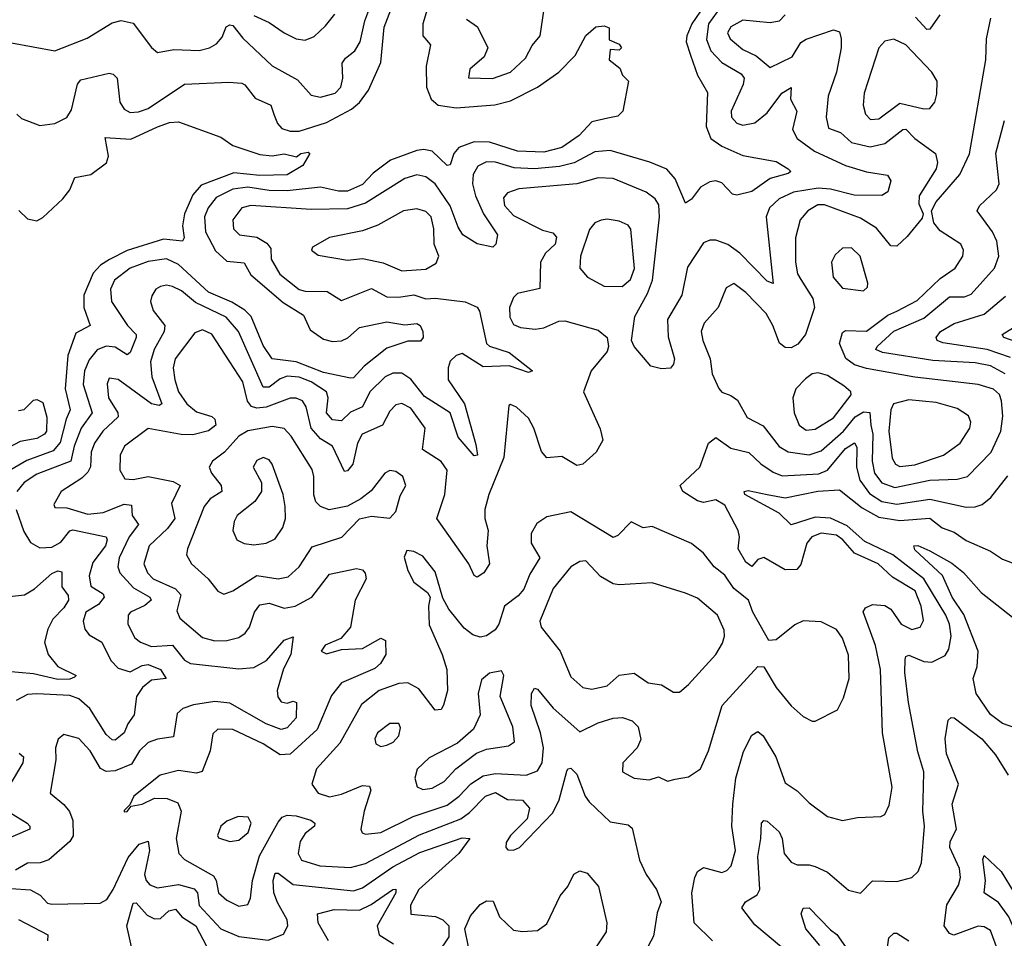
# Model space of a CAD drawing. Extents: x 1678431 to 1860718, y 384618 to 522882.
# Tile 189 of 256: x 1736259 to 1739521, y 486454 to 489499. Entities that reach past the tile are written whole.
import ezdxf

# ---------------------------------------------------------------- set-up
doc = ezdxf.new("R2010")
doc.units = 0

msp = doc.modelspace()

# ---------------------------------------------------------------- linework, layer by layer
at = {"layer": '0CON10XD'}
for points in [[(1736231.4, 489421.4), (1736375, 489395.9), (1736482.5, 489437.5), (1736565, 489488.1), (1736595, 489496.4), (1736635, 489486.9), (1736695, 489406), (1736715, 489390), (1736770, 489400), (1736853.8, 489396.2), (1736887.5, 489405), (1736911.2, 489418.8), (1736929.5, 489440.5), (1736942.7, 489475), (1736955, 489482), (1736965, 489479.1), (1736997.9, 489437.9), (1737095, 489345.3), (1737179.3, 489299.3), (1737225, 489248.5), (1737255, 489241.8), (1737304.2, 489255), (1737322.9, 489275), (1737329.3, 489305), (1737327.3, 489355), (1737338.5, 489371.5), (1737369.2, 489395), (1737387.1, 489425), (1737402.3, 489495), (1737432, 489575)], [(1736248.9, 489185), (1736265, 489170.9), (1736325, 489147.8), (1736375.3, 489154.7), (1736415, 489174.4), (1736430.5, 489199.5), (1736450.8, 489285), (1736461.1, 489298.9), (1736555, 489321.1), (1736568.5, 489318.5), (1736581.5, 489305), (1736590.8, 489225), (1736605, 489202.3), (1736625, 489191.2), (1736652.7, 489192.7), (1736685, 489204.3), (1736805, 489284.7), (1736952, 489292), (1736995, 489288.5), (1737005, 489282.2), (1737039, 489239), (1737090.8, 489215), (1737102.3, 489182.3), (1737112.9, 489155), (1737127.8, 489137.8), (1737155, 489129.5), (1737185, 489129.6), (1737275, 489158.1), (1737358.3, 489201.7), (1737385, 489224.3), (1737414.1, 489265), (1737455, 489356.9), (1737466.7, 489473.3), (1737500.1, 489559.9)], [(1737616, 489555), (1737594.1, 489485), (1737594.8, 489445), (1737620.4, 489415), (1737605.2, 489344.8), (1737607, 489275), (1737621.9, 489235), (1737645.5, 489215.5), (1737705, 489206.9), (1737833.5, 489216.5), (1737885, 489230), (1737975, 489274.8), (1738045.2, 489324.8), (1738099.8, 489380.2), (1738135, 489446), (1738167.5, 489475), (1738195, 489478.8), (1738211.7, 489471.7), (1738211.7, 489431.7), (1738245, 489417.5), (1738252.5, 489405), (1738245, 489397.5), (1738215, 489400), (1738212.5, 489365), (1738247.7, 489337.7), (1738256.7, 489315), (1738276.2, 489295), (1738257.5, 489195), (1738240.8, 489179.2), (1738207.8, 489172.2), (1738155, 489159.6), (1738113.1, 489115), (1738054.6, 489075), (1737995, 489059.7), (1737907.7, 489062.3), (1737815, 489092.4), (1737765, 489094), (1737713.8, 489075), (1737697.4, 489055), (1737685, 489017.5), (1737675, 489015.5), (1737625, 489062.4), (1737598.4, 489068.4), (1737575, 489064.8), (1737487.4, 489032.6), (1737429.9, 488990.1), (1737395, 488952.6), (1737345, 488930.1), (1737315, 488930), (1737255, 488943), (1737145, 488931.6), (1737085, 488932.7), (1737015, 488943.4), (1736965, 488936.8), (1736910.3, 488909.7), (1736883.4, 488875), (1736871.3, 488845), (1736874, 488795), (1736907.5, 488732.5), (1736945, 488697.8), (1737002.8, 488692.8), (1737025, 488652.4), (1737131.4, 488561.4), (1737199.3, 488519.3), (1737221.1, 488471.1), (1737265, 488439.5), (1737295, 488432.3), (1737325, 488433.6), (1737346.1, 488443.9), (1737385, 488477.8), (1737475, 488496.7), (1737535, 488487.5), (1737575, 488491.9), (1737585.5, 488485.5), (1737594.2, 488465), (1737595.8, 488445), (1737587.1, 488432.9), (1737545, 488432.9), (1737475, 488410), (1737400.1, 488349.9), (1737365, 488311.8), (1737355, 488310), (1737265, 488328.8), (1737175, 488364.4), (1737095, 488374.1), (1737065, 488418.2), (1737025.2, 488515), (1737005.3, 488535.3), (1736962, 488562), (1736884.8, 488595), (1736785, 488687.4), (1736745, 488706.2), (1736685, 488696.6), (1736625, 488675.5), (1736572.6, 488635), (1736559.3, 488605), (1736563.5, 488565), (1736616.2, 488485), (1736644.7, 488455), (1736644.3, 488445), (1736625, 488395.7), (1736615, 488387.5), (1736575, 488413.5), (1736545, 488416.8), (1736515, 488403.8), (1736488.8, 488371.2), (1736474, 488335), (1736469.1, 488289.1), (1736499.3, 488195), (1736462.9, 488145), (1736439.5, 488085), (1736428.4, 488035), (1736315, 487992.3), (1736273.6, 487965), (1736249.2, 487935)], [(1738526.3, 489545), (1738486.4, 489485), (1738468.8, 489445), (1738467.6, 489425), (1738481.4, 489381.4), (1738504.8, 489314.8), (1738537.4, 489257.4), (1738533.8, 489145), (1738549.2, 489105), (1738585, 489079.3), (1738655, 489048.2), (1738765, 489028.1), (1738805, 489003.8), (1738813.8, 488995), (1738805, 488989.2), (1738745, 488972.5), (1738685, 488929.6), (1738635, 488916.9), (1738620.6, 488920.6), (1738585, 488958.2), (1738565, 488964), (1738545, 488961.5), (1738515, 488943.5), (1738485, 488903.3), (1738465, 488890), (1738430.7, 488970.7), (1738402.9, 489002.9), (1738346.5, 489026.5), (1738215.5, 489065.5), (1738165, 489060.6), (1738095.9, 489024.1), (1738047.9, 489012.1), (1737964.1, 489004.1), (1737897.5, 489007.5)], [(1738569.3, 489525), (1738540.8, 489485), (1738535, 489433.3), (1738549.2, 489395), (1738585, 489356.2), (1738649.3, 489319.3), (1738659.5, 489305), (1738656.5, 489283.5), (1738616.2, 489195), (1738617.3, 489175), (1738635, 489155.5), (1738655, 489148.5), (1738695, 489157.2), (1738735, 489189.4), (1738784.2, 489255), (1738815, 489273.3), (1738812.4, 489235), (1738833.5, 489195), (1738820, 489135), (1738835.3, 489105), (1738892.7, 489062.7), (1738995.2, 489015.2), (1739065, 488994.3), (1739133.8, 488983.8), (1739145.4, 488965), (1739135, 488927.5), (1739115, 488915.4), (1739023.4, 488916.6), (1738945, 488936.7), (1738905, 488939.8), (1738822.8, 488927.2), (1738775.4, 488904.6), (1738743.8, 488875), (1738732.1, 488845), (1738755, 488624), (1738735, 488631.8), (1738645, 488724.2), (1738605, 488753.5), (1738565, 488767.9), (1738545, 488767.9), (1738525, 488758.5), (1738471.6, 488678.4), (1738452.3, 488585), (1738405.2, 488505), (1738407.4, 488447.4), (1738428.5, 488375), (1738425, 488356.7), (1738415, 488344), (1738385, 488340.8), (1738350.3, 488350.3), (1738294.3, 488415), (1738285.7, 488435), (1738297.3, 488515), (1738339.5, 488590.5), (1738355.5, 488635), (1738379, 488845), (1738376.9, 488885), (1738364.8, 488904.8), (1738335, 488926.4), (1738225, 488972), (1738175, 488974.1), (1738105.2, 488954.8), (1737912.5, 488937.5), (1737874.8, 488925.2), (1737861.5, 488908.5), (1737865, 488882.5), (1737895, 488849.2), (1737991.2, 488801.2), (1738025, 488792.2), (1738038, 488778), (1738032.8, 488755), (1738001.3, 488725), (1737984.8, 488695.2), (1737982.7, 488607.3), (1737908.5, 488591.5), (1737895, 488578.1), (1737881.2, 488545), (1737882.5, 488512.5), (1737895, 488488.5), (1737918.5, 488478.5), (1737966.7, 488473.3), (1737995, 488477.3), (1738045, 488498.9), (1738065, 488500), (1738175, 488469.1), (1738205.3, 488445.3), (1738209.5, 488415), (1738205, 488398.8), (1738151.8, 488335), (1738127.1, 488265), (1738182.3, 488142.3), (1738191.5, 488105), (1738168.9, 488065), (1738125, 488025.6), (1738105, 488021.4), (1738055, 488050.6), (1738005, 488045.8), (1737987.6, 488067.6), (1737962.7, 488145), (1737945, 488177.5), (1737905, 488214), (1737885, 488223.3), (1737880, 488220), (1737862.9, 488047.1), (1737813.8, 487925), (1737800, 487875), (1737800, 487845), (1737810.9, 487805), (1737806.8, 487755), (1737815.4, 487694.6), (1737796.7, 487665), (1737775, 487651.1), (1737765, 487655.8), (1737746.7, 487695), (1737640.8, 487845), (1737667.5, 487925), (1737674.7, 488005), (1737655, 488034.6), (1737593.6, 488073.6), (1737602, 488145), (1737555, 488210.7), (1737525, 488226.5), (1737505, 488221.8), (1737485, 488200.6), (1737460.4, 488155), (1737393.2, 488125), (1737378.3, 488095), (1737362.7, 488025), (1737345, 488003.6), (1737335, 488001.4), (1737295, 488084.6), (1737255, 488108.9), (1737224.9, 488144.9), (1737208.3, 488215), (1737195.4, 488235), (1737175, 488243.9), (1737155, 488243.6), (1737075, 488214.3), (1737045, 488211.2), (1737026.4, 488216.4), (1737013.7, 488233.7), (1736998.4, 488298.4), (1736954.6, 488364.6), (1736895, 488455.9), (1736865, 488470.6), (1736838.8, 488461.2), (1736773.9, 488375), (1736767.5, 488345), (1736772.4, 488305), (1736785.2, 488265), (1736812.2, 488225), (1736845, 488198.6), (1736895, 488183), (1736905, 488174.4), (1736908.3, 488155), (1736884.5, 488135.5), (1736832.9, 488122.9), (1736793.8, 488123.8), (1736685, 488144), (1736606.2, 488085), (1736591.6, 488055), (1736590.9, 488005), (1736606.8, 487976.8), (1736635, 487974.3), (1736685, 487984.8), (1736767.6, 487967.6), (1736790, 487955), (1736762.2, 487895), (1736773.3, 487845), (1736748.1, 487811.8), (1736687.9, 487755), (1736669.8, 487695), (1736681.7, 487665), (1736700.7, 487645), (1736775, 487612.6), (1736792.5, 487592.5), (1736779.2, 487539.2), (1736789.6, 487515), (1736865, 487450.3), (1736905, 487439.5), (1736945, 487441.4), (1736985, 487450.4), (1737006.4, 487465), (1737020.3, 487485), (1737036.7, 487535), (1737055, 487559.1), (1737085, 487564.1), (1737135, 487547.7), (1737171.9, 487555), (1737226.7, 487585), (1737285, 487661.2), (1737375, 487679.6), (1737395, 487675.6), (1737403.8, 487663.8), (1737406.8, 487645), (1737370.6, 487575), (1737354.5, 487485.5), (1737322.9, 487447.1), (1737271.4, 487425), (1737257.5, 487405), (1737275, 487396.9), (1737325, 487410.5), (1737395, 487414), (1737455, 487448.9), (1737470.8, 487440.8), (1737471.8, 487395), (1737454.6, 487365), (1737435, 487347.9), (1737325, 487300.3), (1737291.7, 487258.3), (1737244.3, 487145.7), (1737155, 487064.3), (1737122.1, 487062.1), (1737065, 487098.8), (1736965, 487145.7), (1736915, 487147.5), (1736898.9, 487131.1), (1736890, 487075), (1736862.9, 487007.1), (1736845, 487001.2), (1736785, 487010), (1736724, 486995), (1736637.5, 486925), (1736624, 486896), (1736605, 486877.5), (1736605, 486872.5), (1736615, 486874), (1736628.3, 486891.7), (1736665, 486898.9), (1736705, 486918.6), (1736747.7, 486917.7), (1736782.9, 486902.9), (1736793.5, 486875), (1736777.5, 486785), (1736786.1, 486735), (1736805.2, 486715.2), (1736900.4, 486660.4), (1736910, 486645), (1736917.3, 486605), (1736945, 486580), (1736985, 486560.4), (1737015, 486565.8), (1737023.4, 486586.6), (1737029.8, 486645), (1737053.4, 486726.6), (1737115, 486838.9), (1737128.8, 486855), (1737145, 486861.8), (1737175, 486859.5), (1737222.9, 486845), (1737237.1, 486835), (1737235.6, 486825), (1737205, 486800.8), (1737188.1, 486775), (1737181.2, 486735), (1737192.7, 486712.7), (1737253.7, 486693.7), (1737355, 486688), (1737405, 486702.2), (1737583.6, 486796.4), (1737720.5, 486849.5), (1737749.7, 486870.3), (1737802.1, 486925), (1737835, 486936.6), (1737875, 486913.7), (1737925, 486911.2), (1737947.5, 486885), (1737940.5, 486849.5), (1737885.6, 486795), (1737871.2, 486771.2), (1737870, 486755), (1737876.7, 486746.7), (1737895, 486746), (1737915, 486754.2), (1738025, 486869.4), (1738046.8, 486913.2), (1738071.8, 487008.2), (1738075, 487015.8), (1738085, 487018.1), (1738105, 486998), (1738132, 486925), (1738145.7, 486905.7), (1738215, 486839.5), (1738275, 486829.5), (1738288.5, 486818.5), (1738312.7, 486712.7), (1738334.5, 486665), (1738368.5, 486615), (1738384.4, 486575), (1738371.5, 486538.5), (1738359.1, 486460.9), (1738297.1, 486345)], [(1737035, 489512.4), (1737085, 489489.2), (1737135, 489454.7), (1737175, 489435.4), (1737205, 489430.7), (1737235, 489443.1), (1737272.1, 489477.9), (1737302.7, 489517.3)], [(1737825, 489304), (1737885.6, 489325), (1737935, 489371.4), (1737956.9, 489413.1), (1737983.1, 489445), (1737996.9, 489535)], [(1738795.2, 489515), (1738775, 489493.8), (1738745, 489488.7), (1738655, 489497.4), (1738615.4, 489475), (1738603.7, 489455), (1738613.3, 489435), (1738655, 489399.5), (1738699, 489379), (1738745, 489339.6), (1738818.8, 489375), (1738847.5, 489422.5), (1738865, 489434.3), (1738955, 489464.6), (1738975, 489458.6), (1738980.8, 489435), (1738981.1, 489405), (1738965.3, 489325), (1738938, 489245), (1738931.4, 489175), (1738939.2, 489139.2), (1738978.2, 489125), (1739015, 489091.7), (1739076.8, 489076.8), (1739125, 489088.4), (1739185, 489134.7), (1739195, 489135.3), (1739225, 489104.7), (1739293.6, 489055), (1739300.4, 489025), (1739295.3, 489004.7), (1739238.9, 488915), (1739238.6, 488888.6), (1739252.5, 488855), (1739249.4, 488840.6), (1739199.8, 488780.2), (1739165, 488748.2), (1739145, 488749.3), (1739097.6, 488807.6), (1739045, 488840.7), (1738925, 488885.2), (1738903.1, 488885), (1738870, 488865), (1738844.7, 488835), (1738829.5, 488775), (1738829.1, 488695), (1738835.9, 488655.9), (1738847.4, 488637.4), (1738886.6, 488575), (1738892.4, 488545), (1738862.1, 488455), (1738836.9, 488423.1), (1738815, 488410.5), (1738795, 488411.6), (1738776.3, 488426.3), (1738754.8, 488485), (1738732.5, 488525), (1738665, 488593.8), (1738625, 488623.8), (1738600, 488610), (1738573.2, 488545), (1738527, 488493), (1738517.3, 488465), (1738521.9, 488435), (1738547.2, 488375), (1738553.8, 488325), (1738575, 488275.8), (1738585, 488264.5), (1738615, 488253.2), (1738637, 488237), (1738669.6, 488179.6), (1738722.6, 488152.6), (1738775, 488083.4), (1738805, 488066.1), (1738875, 488056.3), (1738915, 488069.4), (1738988.9, 488135), (1739027.3, 488182.7), (1739055, 488199.2), (1739076.1, 488196.1), (1739078.5, 488155), (1739085.7, 488125), (1739082.9, 488035), (1739091.2, 487995), (1739115, 487963.3), (1739158.2, 487948.2), (1739275, 487972.4), (1739365, 487975.7), (1739398.9, 487985), (1739477.5, 488065), (1739509.6, 488135), (1739516.1, 488183.9), (1739512.3, 488235), (1739505, 488256.6), (1739485, 488274.3), (1739435, 488289.6), (1739225, 488313.9), (1739065, 488342.3), (1739024.6, 488354.6), (1738996, 488376), (1738975.2, 488425), (1738985, 488461.8), (1738995, 488468.1), (1739065, 488466.7), (1739135, 488519.6), (1739165, 488532.9), (1739232, 488568), (1739309, 488641), (1739358.8, 488675), (1739383.9, 488715), (1739386.1, 488735), (1739377.1, 488755), (1739308.4, 488798.4), (1739287.5, 488825), (1739280, 488865), (1739295.6, 488895), (1739374, 488985), (1739406.3, 489053.7), (1739460.2, 489365), (1739462.3, 489435), (1739476.7, 489503.3)], [(1739307.6, 489515), (1739275, 489467.1), (1739265, 489466.2), (1739227, 489507)], [(1737739.8, 489499.8), (1737775.8, 489475), (1737810, 489405), (1737798, 489375), (1737750, 489335), (1737746.2, 489306.2), (1737825, 489304)], [(1739078.3, 489168.3), (1739105, 489170.4), (1739175, 489222.2), (1739255, 489202.7), (1739275, 489204.4), (1739290.6, 489225), (1739298, 489252), (1739298.9, 489295), (1739281.4, 489325), (1739195.5, 489415.5), (1739155, 489434.1), (1739125, 489427.7), (1739105.4, 489405), (1739056.5, 489255), (1739054.1, 489215), (1739061.5, 489185), (1739078.3, 489168.3)], [(1736256.4, 488866.4), (1736285, 488838.2), (1736315, 488832.3), (1736335, 488843.1), (1736401.5, 488905), (1736424.6, 488935), (1736442, 488975), (1736495, 488986), (1736545.9, 489024.1), (1736553.3, 489046.7), (1736541.9, 489108.1), (1736627.2, 489102.8), (1736715, 489143.8), (1736755, 489157.3), (1736785, 489160), (1736925, 489109.4), (1736965, 489081.8), (1737055, 489052), (1737095, 489047.4), (1737135, 489053.7), (1737176.2, 489043.8), (1737190, 489055), (1737215, 489060), (1737220, 489055), (1737196.7, 489015), (1737145, 488984.7), (1737055, 488982.3), (1736968.5, 488991.5), (1736860.3, 488949.7), (1736832.1, 488917.9), (1736804.8, 488855), (1736798.6, 488815), (1736804.1, 488775.9), (1736798.6, 488765), (1736735, 488771.3), (1736615, 488733.2), (1736556, 488704), (1736526.1, 488685), (1736502, 488658), (1736471, 488585), (1736471.6, 488545), (1736491.8, 488485), (1736445, 488459.5), (1736418.8, 488385), (1736408.9, 488275), (1736426.3, 488205), (1736412.2, 488175), (1736393.1, 488096.9), (1736370.2, 488069.8), (1736282.6, 488037.4), (1736180.7, 487979.3)], [(1739524.5, 488324.5), (1739475, 488351.5), (1739425, 488361.4), (1739285, 488369), (1739117.5, 488395), (1739095.6, 488405), (1739099.6, 488415), (1739155, 488466), (1739255, 488509.3), (1739340.1, 488579.9), (1739389.8, 488580.2), (1739411.7, 488588.3), (1739489, 488675), (1739503, 488715), (1739496.6, 488765), (1739482.1, 488795), (1739430.9, 488865), (1739438.7, 488881.3), (1739495.9, 488934.1), (1739504.3, 488955), (1739493.4, 489056.6), (1739521.7, 489165)], [(1737897.5, 489007.5), (1737835, 489026.6), (1737805, 489027.4), (1737776.9, 489013.1), (1737761.5, 488985), (1737759.5, 488955), (1737769.2, 488915), (1737795.9, 488855), (1737842, 488785), (1737836.9, 488755), (1737826.2, 488745), (1737775, 488756.2), (1737727.5, 488785), (1737711.3, 488811.3), (1737685, 488881.2), (1737635, 488954.7), (1737605, 488977.6), (1737575, 488984.1), (1737535, 488972.4), (1737405, 488890), (1737345, 488872.2), (1737225, 488869.2), (1737025, 488882.2), (1736994.5, 488875), (1736965.4, 488835), (1736966.9, 488805), (1736987.1, 488785), (1737045, 488777.4), (1737077.9, 488757.9), (1737090.6, 488740.6), (1737092.3, 488705), (1737120.2, 488655), (1737185, 488604.3), (1737205, 488598.9), (1737278.1, 488598.1), (1737325, 488568.1), (1737425, 488607.1), (1737475, 488580), (1737515, 488579), (1737565, 488586.9), (1737605, 488573.3), (1737635, 488576.1), (1737735, 488563.3), (1737775, 488545.4), (1737782.4, 488532.4), (1737805.4, 488425), (1737816, 488416), (1737880.4, 488395), (1737958, 488335), (1737945, 488329.2), (1737881, 488351), (1737795, 488348.1), (1737725, 488391.9), (1737705, 488385.3), (1737685, 488366.4), (1737678.4, 488345), (1737678.1, 488305), (1737732.1, 488225), (1737770.3, 488090.3), (1737775.4, 488055), (1737765, 488052.5), (1737711.4, 488115), (1737685.1, 488195.1), (1737600.1, 488250.1), (1737555, 488306.8), (1737525, 488326.5), (1737495, 488326.8), (1737470, 488315), (1737419, 488265), (1737395.1, 488214.9), (1737355, 488198.1), (1737325, 488168.6), (1737295, 488171.9), (1737275.5, 488195), (1737281.2, 488245), (1737275.2, 488265), (1737225, 488298.2), (1737185, 488313.7), (1737145, 488316.9), (1737121.5, 488308.5), (1737085, 488280.2), (1737065, 488280.6), (1736983.6, 488465), (1736942.7, 488512.7), (1736841.2, 488561.2), (1736795, 488599.8), (1736765, 488614.2), (1736745, 488618.2), (1736725, 488613.8), (1736709.4, 488605), (1736696.2, 488583.8), (1736692.7, 488565), (1736701.3, 488535), (1736740.2, 488485), (1736737.2, 488465), (1736704.6, 488405.4), (1736692.4, 488365), (1736696.8, 488315), (1736730, 488225), (1736720.7, 488219.3), (1736695, 488225.2), (1736585, 488305.9), (1736555, 488310.8), (1736548.6, 488291.4), (1736553.4, 488245), (1736584.2, 488195), (1736585, 488181.9), (1736533.8, 488135), (1736507.1, 488095), (1736495.2, 488065), (1736493.5, 488016.5), (1736485, 487998.8), (1736465, 487978.9), (1736396.5, 487935), (1736372, 487892), (1736375, 487881.2), (1736415, 487881.1), (1736485, 487860), (1736535, 487865.6), (1736605, 487892.5), (1736629.5, 487889.5), (1736631.2, 487855), (1736652.7, 487825), (1736622, 487785), (1736588.9, 487715), (1736583.9, 487685), (1736590.5, 487665), (1736635.7, 487615), (1736690.5, 487585), (1736693.9, 487575), (1736673.5, 487556.6), (1736626.2, 487535), (1736618.7, 487525), (1736617.6, 487495), (1736639.9, 487449.9), (1736659.4, 487435), (1736695, 487421.1), (1736765, 487425.2), (1736805, 487375.3), (1736824.4, 487365), (1736985, 487346.9), (1737035, 487351.3), (1737076.6, 487375), (1737135, 487442.5), (1737165, 487453.3), (1737156.7, 487395), (1737132.6, 487347.4), (1737112.4, 487275), (1737114.4, 487254.4), (1737125, 487237.9), (1737145, 487232.7), (1737165, 487240), (1737176.2, 487235), (1737175.2, 487185), (1737145, 487151.9), (1737125, 487146.2), (1737074.9, 487164.9), (1736955, 487233.3), (1736905, 487238.8), (1736835, 487227.5), (1736798.9, 487215), (1736781, 487199), (1736768.2, 487121.8), (1736715, 487113.8), (1736685, 487102.5), (1736655.8, 487075), (1736629.3, 487030.7), (1736575, 487008.4), (1736545, 487006.5), (1736526.1, 487016.1), (1736492.1, 487075), (1736455, 487116.2), (1736405, 487129.4), (1736386.4, 487113.6), (1736377.5, 487085), (1736378.8, 487045), (1736359.2, 486935), (1736405, 486897.8), (1736423.8, 486873.8), (1736434.7, 486844.7), (1736436.4, 486793.6), (1736425, 486774.5), (1736355, 486714.4), (1736326.2, 486703.8), (1736285, 486702.3), (1736245, 486679.5)], [(1737525, 488665.8), (1737605, 488671.5), (1737638.2, 488691.8), (1737647.5, 488715), (1737632.5, 488755), (1737631.1, 488805), (1737622.5, 488845), (1737605, 488863.1), (1737575, 488871.8), (1737530, 488865), (1737445, 488817.1), (1737395, 488798.6), (1737285, 488777.1), (1737228.8, 488745), (1737226.2, 488735), (1737248.3, 488718.3), (1737345, 488701.8), (1737395, 488706.6), (1737462.7, 488692.7), (1737525, 488665.8)], [(1738255, 488614.7), (1738282.7, 488637.3), (1738296.3, 488673.7), (1738284.1, 488804.1), (1738275, 488817.3), (1738245, 488830.8), (1738205, 488837.3), (1738185, 488834.6), (1738164.7, 488825.3), (1738147.1, 488802.9), (1738117.1, 488715), (1738114.7, 488674.7), (1738140, 488645), (1738195, 488615.4), (1738255, 488614.7)], [(1739055, 488600), (1739068.1, 488611.9), (1739068.6, 488625), (1739043.8, 488715), (1739015, 488742.9), (1738985, 488741.5), (1738960.7, 488719.3), (1738948.2, 488695), (1738954, 488645), (1738985, 488608.5), (1739055, 488600)], [(1739541.3, 488378.7), (1739465, 488405.4), (1739317.1, 488427.1), (1739298.6, 488435), (1739295.5, 488445), (1739309.6, 488465), (1739355, 488492.1), (1739455, 488522.7), (1739525, 488582)], [(1739560.5, 488430.5), (1739520, 488445), (1739514.4, 488455), (1739551.2, 488478.8)], [(1738865, 488138.4), (1738895, 488141.3), (1738955, 488179), (1739013.8, 488255), (1739013.3, 488265), (1738990, 488285), (1738935, 488318.7), (1738905, 488328.2), (1738885, 488324.6), (1738862, 488308), (1738830.5, 488275), (1738820.8, 488245), (1738825.3, 488195), (1738841.8, 488155), (1738865, 488138.4)], [(1736255, 488203.3), (1736273.6, 488206.4), (1736305, 488237.5), (1736315, 488240), (1736335, 488230), (1736348.5, 488181.5), (1736347.7, 488135), (1736341.1, 488125), (1736315, 488110.9), (1736259.8, 488100.2), (1736220.1, 488079.9)], [(1739175, 488018), (1739225, 488023.4), (1739319.5, 488055), (1739375, 488094.6), (1739407.3, 488145), (1739410.4, 488165), (1739402.7, 488185), (1739365, 488210), (1739295, 488229.8), (1739205, 488238.4), (1739154.2, 488225.8), (1739144.8, 488205.2), (1739139.2, 488135), (1739149.5, 488045), (1739161.1, 488025), (1739175, 488018)], [(1736935, 487594.4), (1736965, 487605.5), (1737045, 487655.8), (1737115, 487644.8), (1737148.1, 487651.9), (1737185, 487685.4), (1737228.3, 487751.7), (1737326.1, 487783.9), (1737385, 487844.5), (1737425, 487852.7), (1737485, 487846.7), (1737505, 487868.8), (1737519.2, 487920.8), (1737538.1, 487955), (1737528.6, 487985), (1737505, 488001.1), (1737485, 488004.4), (1737468.6, 487995), (1737423.2, 487936.8), (1737389.6, 487910.4), (1737344.4, 487885.6), (1737283.8, 487873.8), (1737255, 487884.8), (1737240.2, 487900.2), (1737233.4, 487923.4), (1737233.8, 487985), (1737227.8, 488007.8), (1737158.4, 488118.4), (1737135, 488144), (1737095, 488150.4), (1737014.5, 488135.5), (1736985, 488117.6), (1736937.3, 488065), (1736897.5, 488035), (1736887.1, 488015), (1736894.1, 487995), (1736926.6, 487955), (1736928.9, 487935), (1736889.9, 487910.1), (1736870.3, 487885), (1736814.6, 487745), (1736811.8, 487725), (1736828.5, 487695), (1736883.6, 487645), (1736915, 487604), (1736935, 487594.4)], [(1738554.4, 486445), (1738493.5, 486505), (1738486.3, 486605), (1738495.3, 486655), (1738504.6, 486675), (1738525, 486688.8), (1738585, 486671.6), (1738601.4, 486678.6), (1738615.8, 486694.2), (1738630.6, 486745), (1738618.6, 486825), (1738622.1, 486897.9), (1738631.6, 486985), (1738656.8, 487073.2), (1738685, 487126.7), (1738705, 487139.5), (1738722.1, 487125), (1738764.6, 487055), (1738795, 486968.6), (1738835, 486942.7), (1738875, 486903.1), (1738935, 486857.5), (1738985, 486844.3), (1739035, 486854.4), (1739112.4, 486857.6), (1739125, 486864), (1739140, 486895), (1739149.6, 486955), (1739117.7, 487135), (1739110.7, 487345), (1739094.1, 487424.1), (1739054, 487536), (1739061.2, 487548.8), (1739085, 487560), (1739125, 487557.3), (1739145, 487544.4), (1739179.1, 487495), (1739215, 487476.8), (1739242.5, 487485), (1739253.2, 487506.8), (1739245.8, 487555), (1739225.9, 487605), (1739151, 487651), (1739103.1, 487695), (1739025, 487730.5), (1738986.2, 487775), (1738965, 487789.6), (1738915, 487797), (1738883.3, 487785), (1738866.6, 487763.4), (1738847.5, 487692.5), (1738834.2, 487675.8), (1738795, 487675.3), (1738725, 487716.2), (1738705, 487709.3), (1738685, 487685.8), (1738665, 487700.5), (1738639.3, 487745), (1738644, 487785), (1738639.4, 487805), (1738595, 487889.7), (1738565, 487907), (1738525, 487898.7), (1738505, 487904), (1738455.7, 487935), (1738446.9, 487955), (1738512.5, 488015), (1738541.5, 488095), (1738565, 488113.5), (1738615, 488078.2), (1738675, 488064.1), (1738715, 488026.4), (1738755, 487998.3), (1738785, 487986.4), (1738907, 487993), (1738935, 488005.2), (1738995, 488077), (1739025, 488096.1), (1739032.2, 488082.2), (1739031.7, 488015), (1739042.7, 487972.7), (1739075, 487928.3), (1739115, 487901.4), (1739165, 487892.4), (1739275, 487909.2), (1739395, 487882.4), (1739425, 487883.5), (1739448.3, 487891.7), (1739476.8, 487915), (1739533.2, 487986.8)], [(1737035, 487758), (1737075, 487763.6), (1737105, 487778.1), (1737130.5, 487815), (1737139.6, 487845), (1737138.9, 487885), (1737132.3, 487925), (1737095.4, 488025), (1737085, 488040), (1737065, 488047.9), (1737045, 488037.8), (1737032.7, 488015), (1737060, 487965), (1737060, 487935), (1737038, 487902), (1736979.6, 487855), (1736969.2, 487835), (1736964.5, 487805), (1736978.6, 487775), (1737002.6, 487762.6), (1737035, 487758)], [(1738830.8, 486385), (1738695, 486498.7), (1738651.8, 486555), (1738663.8, 486575), (1738702.4, 486597.6), (1738711.6, 486615), (1738704.1, 486725), (1738714.8, 486785), (1738716.2, 486835), (1738725, 486843.8), (1738735, 486842), (1738775, 486806.5), (1738784.7, 486785), (1738791.9, 486735), (1738815, 486706.4), (1738835, 486697.1), (1738875, 486697.7), (1738895, 486691.8), (1738935, 486672.7), (1739005, 486613.5), (1739045, 486603.1), (1739085, 486644.4), (1739165, 486642.2), (1739215, 486655.5), (1739236.4, 486675), (1739246.5, 486703.5), (1739256.3, 486825), (1739251.4, 486875), (1739254, 486955), (1739254.8, 487005), (1739235, 487072), (1739203.8, 487235), (1739191.6, 487335), (1739192.6, 487377.4), (1739195, 487387.5), (1739205, 487392.1), (1739255, 487371.2), (1739280.9, 487369.1), (1739325, 487391.5), (1739337.5, 487412.5), (1739344.8, 487455.2), (1739340.2, 487495), (1739327.6, 487525), (1739254.8, 487644.8), (1739151.9, 487725), (1739058.7, 487768.7), (1739000.6, 487820.6), (1738945, 487846.9), (1738895, 487849.3), (1738814.7, 487824.7), (1738775, 487862.5), (1738661.9, 487925), (1738658.8, 487935), (1738672.1, 487937.9), (1738736, 487925), (1738795, 487913.3), (1738903.7, 487936.3), (1738975, 487940.4), (1739050.8, 487880.8), (1739105, 487850), (1739175, 487838.2), (1739275, 487845.9), (1739315, 487814.3), (1739355, 487799.8), (1739395, 487772.4), (1739475, 487736.9), (1739515, 487710.9), (1739565, 487691.9)], [(1736246.8, 487875), (1736272.4, 487802.4), (1736295, 487765.4), (1736325, 487747.6), (1736365, 487750.5), (1736395, 487766.5), (1736425, 487804.3), (1736435, 487808.1), (1736545, 487784.4), (1736548.9, 487775), (1736543.2, 487755), (1736500.6, 487699.4), (1736488.6, 487655), (1736495, 487620.8), (1736535.7, 487595), (1736538.8, 487585), (1736520, 487560), (1736477.8, 487535), (1736469.4, 487505), (1736475, 487478), (1736489.1, 487459.1), (1736531.2, 487435), (1736560.3, 487375), (1736585, 487349.3), (1736625, 487337.2), (1736665, 487358.4), (1736685, 487361.2), (1736725.3, 487345), (1736743.8, 487315), (1736695, 487309.3), (1736665.2, 487285), (1736645.8, 487255), (1736637.7, 487195), (1736616.7, 487165), (1736605, 487134.6), (1736575, 487110.8), (1736565, 487111.1), (1736545, 487129.1), (1736491.5, 487215), (1736455, 487247.4), (1736425, 487258.1), (1736315, 487264.3), (1736285, 487261.9), (1736247.6, 487242.4)], [(1737405, 486799.4), (1737455, 486804.3), (1737562.9, 486857.1), (1737675.3, 486895), (1737715, 486924.4), (1737753.8, 486966.2), (1737795, 486992), (1737835, 487000.2), (1737937.5, 486995), (1737975, 487008.8), (1737989.6, 487035), (1737994.8, 487085), (1737984.5, 487135), (1737953.9, 487225), (1737954.7, 487265.3), (1737965, 487282.5), (1737975, 487279.4), (1738026.8, 487216.8), (1738115, 487138), (1738175, 487167.5), (1738225, 487183.5), (1738256, 487186), (1738288.6, 487175), (1738308.5, 487155), (1738317.1, 487112.9), (1738305.2, 487084.8), (1738256.9, 487035), (1738255.8, 487005), (1738295, 486984.5), (1738345, 486978.8), (1738375, 486988.6), (1738405, 486974.2), (1738430.7, 486980.7), (1738475, 486989.2), (1738515, 487016), (1738540.9, 487075), (1738586.2, 487225), (1738705, 487354.2), (1738725, 487354), (1738765.6, 487285), (1738815, 487224.4), (1738855, 487189.2), (1738885, 487174), (1738895, 487173.8), (1738969.1, 487210.9), (1738988.8, 487251.2), (1739006.9, 487315), (1739005, 487392), (1738985, 487448.1), (1738965, 487477.7), (1738915, 487502.9), (1738855, 487506.2), (1738826.8, 487493.2), (1738765, 487442.9), (1738740.7, 487440.7), (1738688.5, 487535), (1738674.1, 487575), (1738625, 487613.5), (1738595, 487656.9), (1738560.3, 487685), (1738525, 487730.5), (1738485, 487762.5), (1738355, 487819.2), (1738325, 487814.6), (1738285, 487834), (1738241.1, 487788.9), (1738225, 487782.2), (1738085, 487866.9), (1738005, 487850.7), (1737971.8, 487828.2), (1737953.2, 487795), (1737953.6, 487763.6), (1737982, 487715), (1737949.6, 487660.4), (1737929.4, 487610.6), (1737911, 487589), (1737864.8, 487555.2), (1737846.8, 487495), (1737834.2, 487475.8), (1737805, 487456.2), (1737785, 487452.4), (1737760, 487460), (1737731.7, 487481.7), (1737681.1, 487545), (1737660.9, 487580.9), (1737635, 487668), (1737595, 487720), (1737565, 487736), (1737541.2, 487738.8), (1737533, 487717), (1737545, 487673.3), (1737565, 487634.2), (1737610, 487600), (1737618.8, 487585), (1737613.5, 487555), (1737615, 487493.3), (1737659.1, 487395), (1737673.7, 487345), (1737676.1, 487275), (1737663.5, 487226.5), (1737655, 487212.2), (1737635, 487209.4), (1737581, 487281), (1737545, 487300.3), (1737515, 487298.4), (1737450.4, 487275), (1737391, 487229), (1737319.8, 487100.2), (1737241.8, 487015), (1737226.7, 486965), (1737248.1, 486935), (1737285, 486923.2), (1737325, 486931), (1737395, 486959.7), (1737417.8, 486957.8), (1737422.7, 486945), (1737400.5, 486875), (1737389.4, 486815), (1737393.6, 486803.6), (1737405, 486799.4)], [(1739559.8, 487149.8), (1739515.5, 487165.5), (1739475.5, 487195.5), (1739428, 487265), (1739418.6, 487315), (1739431.2, 487355), (1739434.8, 487405), (1739387.4, 487527.4), (1739349, 487585), (1739316, 487656), (1739225, 487741.5), (1739221.4, 487755), (1739235, 487755.9), (1739275, 487737.9), (1739347.1, 487697.1), (1739386, 487666), (1739445, 487599.7), (1739548.2, 487518.2)], [(1738425, 487269.2), (1738445, 487270), (1738475, 487294.5), (1738565, 487394.5), (1738587.6, 487432.4), (1738594.5, 487455), (1738593.1, 487475), (1738570.8, 487525), (1738505, 487581.2), (1738465, 487597.3), (1738355, 487632.2), (1738245, 487625.3), (1738225, 487628.9), (1738183, 487653), (1738135, 487704.4), (1738115, 487702.9), (1738084.8, 487685.2), (1738026.4, 487613.6), (1737982.1, 487505), (1737986.9, 487485), (1738049.2, 487405), (1738085, 487320), (1738125, 487284.6), (1738155, 487279.2), (1738205, 487290.7), (1738245, 487326.1), (1738295, 487332.5), (1738341, 487301), (1738385, 487293.6), (1738425, 487269.2)], [(1736215, 487585.3), (1736275, 487592.1), (1736308.3, 487611.7), (1736365, 487662.9), (1736385, 487671.6), (1736398.3, 487668.2), (1736398.5, 487618.5), (1736419.5, 487589.5), (1736420.2, 487575), (1736405, 487549.4), (1736368.6, 487511.4), (1736351.6, 487478.4), (1736341.2, 487435), (1736353.4, 487395), (1736385, 487355.2), (1736445.8, 487325), (1736440.9, 487319.1), (1736425, 487312.7), (1736385, 487311.2), (1736305, 487330.5), (1736205, 487339.2)], [(1737595, 486946.7), (1737625, 486951.1), (1737665, 486973.3), (1737704, 487016), (1737772.4, 487067.6), (1737805, 487080.6), (1737878.3, 487091.7), (1737898.5, 487105), (1737892.8, 487155), (1737851.2, 487255), (1737862.9, 487325), (1737855, 487340), (1737815, 487333.1), (1737789.2, 487310.8), (1737777.7, 487265), (1737784.6, 487195), (1737762.7, 487147.3), (1737709.9, 487100.1), (1737615, 487051.8), (1737575.3, 487014.7), (1737567.9, 486985), (1737575.3, 486955.3), (1737595, 486946.7)], [(1737455, 487090), (1737475, 487093.9), (1737495.9, 487104.1), (1737514.6, 487125.4), (1737521.1, 487151.1), (1737515, 487165.6), (1737485, 487165.4), (1737443.8, 487135), (1737435.4, 487115), (1737438.6, 487098.6), (1737455, 487090)], [(1739514.3, 486375), (1739475, 486479.1), (1739455, 486492.3), (1739435, 486493.8), (1739354.1, 486464.1), (1739339.2, 486469.2), (1739322.5, 486495), (1739330.3, 486565), (1739369.6, 486630.4), (1739375.6, 486655), (1739372.7, 486685), (1739340.5, 486755), (1739342.4, 486775), (1739362.6, 486815), (1739348.7, 486898.7), (1739369.4, 486965), (1739330, 487065), (1739325.3, 487115), (1739335, 487176.7), (1739345, 487185.8), (1739355, 487184.2), (1739446.5, 487115), (1739492.2, 487062.2), (1739534.3, 486994.3)], [(1736257, 487067), (1736271.1, 487055), (1736269.4, 487035), (1736223.1, 486956.9)], [(1736222.5, 486872.5), (1736283.5, 486835), (1736292.2, 486825), (1736292.1, 486815), (1736145, 486752.1)], [(1736955, 486774.5), (1736985, 486779.1), (1737016.2, 486805), (1737026.2, 486835), (1737015.4, 486855.4), (1736982.6, 486857.4), (1736945, 486841.9), (1736925.7, 486825), (1736914.2, 486795), (1736917.3, 486787.3), (1736955, 486774.5)], [(1736228.9, 486618.9), (1736294.7, 486614.7), (1736326.6, 486596.6), (1736350.6, 486570.6), (1736365, 486566.9), (1736525, 486570.4), (1736547.5, 486582.5), (1736568.9, 486615), (1736618.2, 486721.8), (1736655, 486765.8), (1736685, 486775.6), (1736689.1, 486745), (1736672.4, 486665), (1736678.3, 486645), (1736690.5, 486630.5), (1736715, 486621.1), (1736785, 486632.4), (1736837.4, 486617.4), (1736848.4, 486605), (1736853, 486563), (1736925, 486485.2), (1736985, 486460), (1737082, 486448), (1737132.4, 486467.6), (1737147.5, 486495), (1737145.3, 486515), (1737112.5, 486572.5), (1737101.4, 486605), (1737099.1, 486645), (1737105, 486669.4), (1737115, 486670), (1737165, 486632.5), (1737365, 486611.4), (1737395, 486621.5), (1737495, 486690.6), (1737585, 486737.8), (1737725, 486786.4), (1737750, 486785), (1737713.8, 486735), (1737581, 486615), (1737553.4, 486563.4), (1737555, 486533.3), (1737636, 486526), (1737661.1, 486515), (1737681.1, 486495), (1737681.1, 486458.9), (1737644.3, 486405)], [(1739584.5, 486414.5), (1739536.8, 486525), (1739502, 486572), (1739454.5, 486605), (1739459.4, 486645), (1739450.6, 486715), (1739455, 486728), (1739511.2, 486675), (1739554.3, 486605), (1739611.7, 486541.7), (1739675, 486454.2), (1739705, 486425.3)], [(1737746.2, 486425), (1737734, 486485), (1737752.3, 486527.7), (1737785, 486566.2), (1737805, 486578.2), (1737827.1, 486577.1), (1737848.5, 486525), (1737895, 486480.4), (1737925, 486476.2), (1737975, 486480), (1738005, 486502), (1738050, 486595), (1738075, 486626), (1738095, 486666), (1738115, 486677.5), (1738139.2, 486669.2), (1738176.2, 486625), (1738204.4, 486505), (1738202.2, 486475), (1738169.2, 486425)], [(1737281.8, 486445), (1737248.2, 486505), (1737245.8, 486535), (1737300.6, 486549.4), (1737385, 486547), (1737423.7, 486566.3), (1737495, 486615.9), (1737505, 486616.7), (1737505.2, 486605), (1737442.8, 486495), (1737449.4, 486465), (1737497.7, 486435)], [(1736628.9, 486425), (1736613.9, 486495), (1736635, 486570), (1736645, 486571.8), (1736680.9, 486530.9), (1736705, 486518), (1736725, 486519.8), (1736752.6, 486545), (1736775, 486550.7), (1736796, 486525), (1736842.3, 486495), (1736878, 486428)], [(1738909.9, 486429.9), (1738863.8, 486485), (1738847.8, 486535), (1738855, 486554), (1738875, 486554.4), (1738945, 486481.8), (1738966.2, 486466.2), (1738995.3, 486425)], [(1736255, 486515.8), (1736351.5, 486465), (1736351.3, 486445)], [(1739129.2, 486385), (1739138.2, 486455), (1739155, 486470.9), (1739165, 486470.9), (1739205, 486445.5)]]:
    msp.add_lwpolyline(points, dxfattribs=at)

doc.saveas('drawing.dxf')
